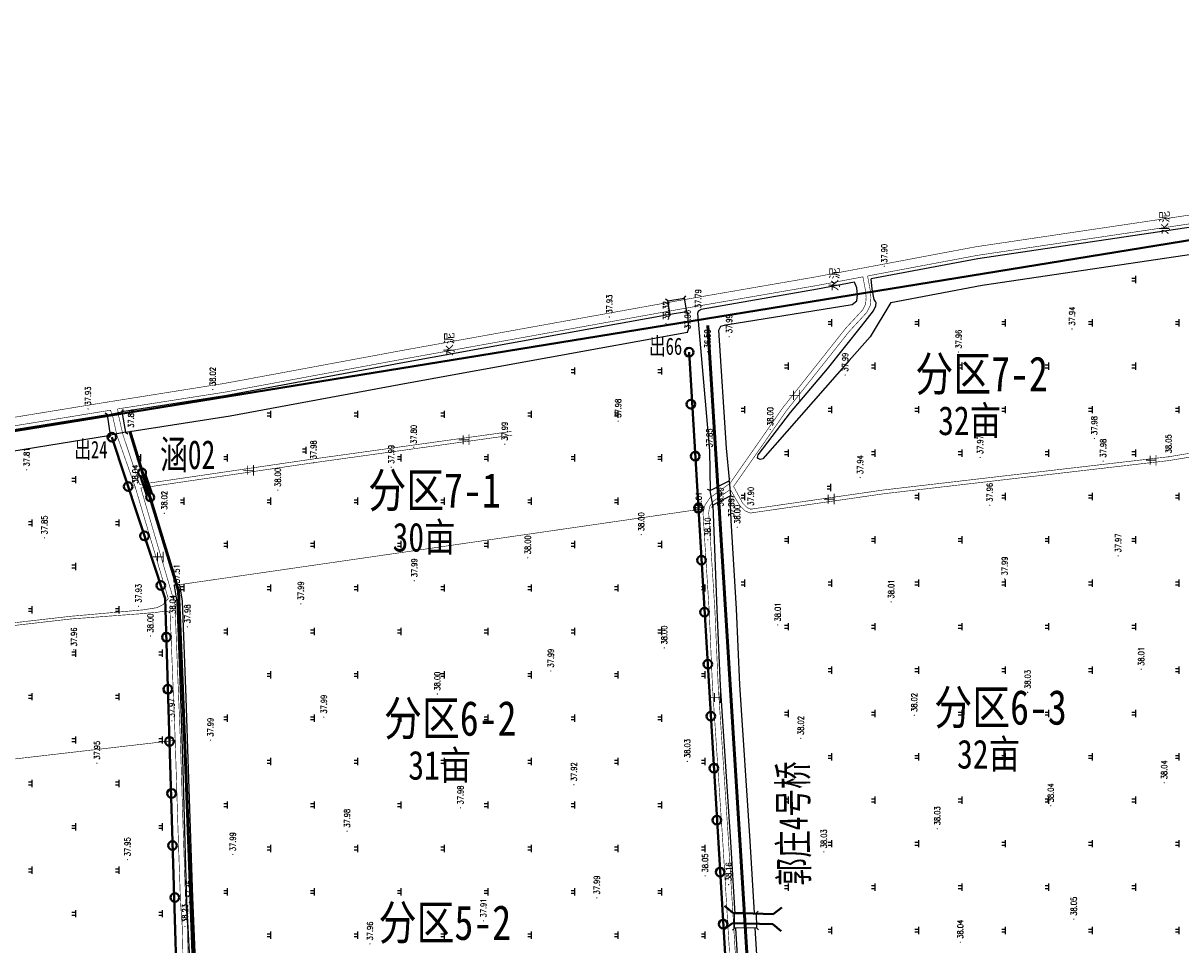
# Model space of a CAD drawing. Extents: x 464172 to 473094, y 3847158 to 3855433.
# Tile 39 of 98: x 466196 to 466595, y 3852156 to 3852475. Entities that reach past the tile are written whole.
import ezdxf
from ezdxf.enums import TextEntityAlignment as Align

# ---------------------------------------------------------------- set-up
doc = ezdxf.new("R2010")
doc.units = 0
doc.linetypes.add('X3', pattern=[5, 4, -1])
doc.layers.get('0').update_dxf_attribs({"linetype": 'CONTINUOUS'})
doc.layers.add('ASSIST', color=7, linetype='CONTINUOUS', plot=False)
for name, color, linetype in [('DLSS', 4, 'CONTINUOUS'), ('DMTZ', 3, 'CONTINUOUS'), ('GCD', 9, 'CONTINUOUS'), ('SXSS', 5, 'CONTINUOUS'), ('ZBTZ', 8, 'CONTINUOUS'), ('排水沟', 5, 'CONTINUOUS')]:
    doc.layers.add(name, color=color, linetype=linetype)
doc.layers.add('出水口', color=3, linetype='CONTINUOUS', lineweight=30)
doc.layers.add('支管', color=3, linetype='CONTINUOUS', lineweight=30)
doc.styles.add('HZ', font='rs.shx', dxfattribs={"width": 0.8, "bigfont": 'hztxt.shx'})
doc.styles.get("Standard").update_dxf_attribs({"font": 'rs.shx', "bigfont": 'hztxt.shx'})
doc.styles.add('黑体', font='simhei.ttf')
doc.linetypes.add('10411', pattern='A,2,[150,AAA.SHX,S=1,R=0,X=0,Y=1],2,[151,AAA.SHX,S=1,R=0,X=0,Y=3],1e-11', length=4)
doc.linetypes.add('712B', pattern='A,4,-1,4,-1,4,-1,[167,AAA.SHX,S=0.5,R=0,X=0,Y=0],8,[168,AAA.SHX,S=0.5,R=0,X=0,Y=0],-1', length=24)

# ---------------------------------------------------------------- blocks, each defined once
blk = doc.blocks.new('qiao')
at = {"color": 1, "lineweight": 40, "flags": 128}
for points in [[(-10.33, 2.02), (-14.5, 5.36)], [(-10.33, 2.02), (9.66, 2.02)], [(9.66, 2.02), (13.84, 5.36)], [(-10.33, -3.01), (-14.5, -6.35)], [(-10.33, -3.01), (9.66, -3.01)], [(9.66, -3.01), (13.84, -6.35)]]:
    blk.add_lwpolyline(points, dxfattribs=at)
blk = doc.blocks.new('GC200')
at = {"linetype": 'Continuous', "const_width": 0.2, "flags": 128}
blk.add_lwpolyline([(-0.1, 0, 1), (0.1, 0, 1)], format="xyb", close=True, dxfattribs=at)
blk = doc.blocks.new('gc119')
for p, q in [((-1.25, 0), (1.25, 0)), ((-0.5, 1.3), (-0.5, 0)), ((0.5, 1.3), (0.5, 0))]:
    blk.add_line(p, q)
blk = doc.blocks.new('郭庄示范方')
at = {"layer": 'ASSIST', "color": 8, "linetype": 'Continuous', "elevation": -37.5, "flags": 128}
for points in [[(619.42, -152.88), (613.81, -153.85), (612.99, -149.14), (618.61, -148.17)], [(420.51, -195.48), (419.44, -188.56), (424.36, -187.48), (425.67, -194.51)], [(634.69, -216.49), (628.52, -219.67), (627.66, -214.65), (634.15, -211.34)], [(643.6, -365.77), (636.1, -365.92), (636, -360.93), (643.5, -360.78)]]:
    blk.add_lwpolyline(points, close=True, dxfattribs=at)
at = {"layer": 'DLSS', "color": 8, "linetype": 'Continuous'}
for p, q in [((618.61, -148.17, -37.5), (619.18, -147.36, -37.5)), ((612.99, -149.14, -37.5), (612.18, -148.57, -37.5)), ((613.81, -153.85, -37.5), (613.23, -154.67, -37.5)), ((619.42, -152.88, -37.5), (620.24, -153.46, -37.5)), ((419.44, -188.56, -37.5), (418.64, -187.97, -37.5)), ((424.36, -187.48, -37.5), (424.92, -186.65, -37.5)), ((420.51, -195.48, -37.5), (419.92, -196.29, -37.5)), ((425.67, -194.51, -37.5), (426.5, -195.07, -37.5)), ((634.15, -211.34, -37.5), (634.46, -210.39, -37.5)), ((627.66, -214.65, -37.5), (626.71, -214.35, -37.5)), ((628.52, -219.67, -37.5), (628.21, -220.62, -37.5)), ((634.69, -216.49, -37.5), (635.64, -216.8, -37.5)), ((636, -360.93, -37.5), (635.28, -360.23, -37.5)), ((643.5, -360.78, -37.5), (644.19, -360.06, -37.5)), ((636.1, -365.92, -37.5), (635.4, -366.64, -37.5)), ((643.6, -365.77, -37.5), (644.32, -366.46, -37.5))]:
    blk.add_line(p, q, dxfattribs=at)
at = {"layer": 'DLSS', "color": 8, "linetype": 'Continuous', "const_width": 0.2, "flags": 128}
for points, elevation in [([(420.35, -183.94), (459.88, -177.64), (521.3, -166.24), (616.69, -149.03), (663.95, -140.86), (719.38, -130.43), (818.73, -115.68), (844.26, -110.53), (864.67, -105.33), (882.46, -102.34), (925.12, -96.32), (955.98, -91.7), (975.08, -90.11)], 0.52), ([(635.73, -213.28), (637.51, -210.72), (653.98, -187.09), (675.62, -159.75), (681.74, -153.11), (682.93, -150.73), (683.17, -148.02), (682.93, -145.41), (682.01, -140.52)], -37.5), ([(420.33, -183.94), (342.68, -196.63), (260.53, -209.47), (159.9, -226.61), (95.99, -238.35), (90.94, -221.3), (89.04, -213.25), (88.03, -208.44), (86.41, -199.05)], 0.52), ([(430.52, -212.57), (424.76, -195.41), (423.34, -189.19), (422.91, -186.47)], 0.54), ([(430.52, -212.57), (490.41, -203.78), (559.07, -194.24)], 0.48), ([(821.19, -195.22), (820.07, -196.64), (818.48, -197.45), (816.66, -197.93), (786.02, -203), (687.61, -214.47), (641.68, -221.11), (640.44, -220.6), (638.92, -219.12), (635.73, -213.28)], 1.06), ([(442.72, -253.95), (430.94, -213.81)], 0.54), ([(627.13, -222.37), (627.42, -220.27), (628.74, -218.34), (634.59, -214.32)], -37.5), ([(670.68, -927.15), (669.66, -899.14), (667.11, -849.75), (664.59, -816.04), (660.96, -765.17), (657.26, -709.24), (653.47, -650.18), (651.74, -630.71), (650.05, -601.53), (648.96, -577.41), (646.33, -531.31), (643.31, -480.69), (640.99, -443.03), (637.97, -401.65), (633.99, -336.17), (630.41, -282.22), (629.26, -255.93), (627.13, -222.37)], -37.5), ([(440.42, -252.02), (438.64, -254.1), (436.48, -255.16), (431.74, -255.91), (406.69, -258.13), (370.36, -262.3), (331.04, -266.57), (305.11, -270.49), (215.89, -280.36), (135.35, -290.86)], 0.54), ([(448.42, -609.29), (449.11, -608.38), (449.7, -607.43), (450.06, -605.15), (450.66, -600.92), (450.66, -596.37), (448.11, -568.65), (447.65, -557.22), (447.71, -538.94), (450.05, -495), (450.76, -470.78), (450.85, -464.88), (450.9, -461.26), (450.49, -451.87), (449.18, -417.29), (448.07, -398.26), (447.66, -390.44), (447.47, -384.02), (447.03, -365.3), (446.43, -357.08), (445.55, -331.37), (444.6, -300.96), (442.72, -253.95)], 0.56)]:
    blk.add_lwpolyline(points, dxfattribs=dict(at, elevation=elevation))
at = {"layer": 'DLSS', "color": 8, "linetype": 'X3', "const_width": 0.2, "flags": 128}
for points, elevation in [([(682.01, -140.52), (719.88, -133.4), (816.66, -119.03)], 0.52), ([(422.91, -186.47), (460.39, -180.6), (521.84, -169.19), (617.21, -151.99), (664.48, -143.82), (680.41, -140.82)], 0.52), ([(625.16, -222.49), (625.86, -219.67), (627.56, -217.19), (634.55, -212.13), (636.17, -209.79), (652.68, -186.12), (674.38, -158.69), (680.39, -152.17), (681.33, -150.28), (681.53, -148.03), (681.32, -145.64), (680.41, -140.82)], -37.5), ([(420.48, -186.91), (343.13, -199.48), (261, -212.33), (160.41, -229.46), (96.98, -241.11)], 0.52), ([(440.42, -252.02), (429.01, -213.49), (422.68, -195.57), (421.22, -189.02), (420.46, -186.85)], 0.52), ([(430.94, -213.81), (490.59, -205.06), (559.25, -195.52)], 0.48), ([(821.52, -198.79), (819.56, -198.66), (816.93, -199.21), (786.21, -204.3), (687.78, -215.76), (641.51, -222.45), (639.71, -221.7), (637.87, -219.92), (634.59, -214.32)], 1.06), ([(668.7, -927.17), (667.68, -899.23), (665.14, -849.88), (662.61, -816.18), (658.99, -765.3), (655.28, -709.37), (651.49, -650.33), (649.76, -630.86), (648.08, -601.63), (646.98, -577.51), (644.35, -531.43), (641.33, -480.81), (639.02, -443.16), (635.99, -401.78), (632.01, -336.29), (628.43, -282.32), (627.28, -256.04), (625.16, -222.49)], -37.5), ([(441.06, -257.1), (440.27, -256.46), (439.07, -256.33), (436.86, -256.71), (431.45, -257.21), (406.77, -259.06), (370.46, -263.23), (331.15, -267.61), (305.23, -271.41), (215.98, -281.61), (136.13, -291.71), (136.07, -292.02), (136.07, -292.5)], 0.54), ([(447.14, -608.03), (447.64, -607.37), (448, -606.8), (448.3, -604.89), (448.88, -600.79), (448.88, -596.45), (446.34, -568.76), (445.88, -557.25), (445.93, -538.89), (448.28, -494.92), (448.98, -470.74), (449.07, -464.85), (449.12, -461.28), (448.71, -451.94), (447.4, -417.38), (446.29, -398.36), (445.88, -390.51), (445.7, -384.07), (445.25, -365.38), (444.65, -357.17), (443.77, -331.43), (442.82, -301.02), (441.06, -257.1)], 0.56)]:
    blk.add_lwpolyline(points, dxfattribs=dict(at, elevation=elevation))
at = {"layer": 'DLSS', "color": 8, "linetype": 'Continuous', "elevation": -37.5}
for points in [[(612.99, -149.14), (618.61, -148.17)], [(619.42, -152.88), (613.81, -153.85)], [(424.36, -187.48), (425.67, -194.51)], [(420.51, -195.48), (419.44, -188.56)], [(627.66, -214.65), (634.15, -211.34)], [(634.69, -216.49), (628.52, -219.67)], [(636, -360.93), (643.5, -360.78)], [(643.6, -365.77), (636.1, -365.92)]]:
    blk.add_lwpolyline(points, dxfattribs=at)
at = {"layer": 'DMTZ', "color": 8, "linetype": '10411', "flags": 128}
for points, elevation in [([(815.54, -120.43), (720.08, -134.6), (683.23, -141.53)], 0.52), ([(690, -149.65), (721.61, -143.7), (816.48, -129.61)], 0.52), ([(677.47, -142.62), (664.7, -145.02), (624.51, -152.12), (623.51, -152.82), (623.51, -152.82)], 0.52), ([(634.3, -210.86), (633.24, -199.97), (630.67, -159.21), (631.29, -157.89), (633.03, -157.4), (676.73, -150.32), (678.31, -149.16), (678.52, -147.01), (678.31, -144.6), (677.47, -142.62)], -37.5), ([(613.81, -153.84), (522.06, -170.39), (460.6, -181.8), (424.36, -187.48)], 0.52), ([(425.66, -194.47), (461.8, -188.82), (523.35, -177.39), (619.83, -159.99), (620.27, -158.61), (619.88, -153.46), (619.42, -152.88)], 0.52), ([(623.51, -152.82), (623.22, -153.52), (627.39, -200.95), (627.66, -214.65)], 0.29), ([(419.44, -188.56), (343.34, -200.77), (261.21, -213.61), (160.63, -230.73), (98.92, -242.07)], 0.52), ([(100.76, -248.97), (147.3, -240.05), (174.13, -234.64), (268.76, -218.73), (333.79, -209.56), (420.51, -195.48)], -37.5), ([(628.52, -219.67), (629.91, -255.9), (631.05, -282.18), (634.63, -336.13), (636.14, -360.92)], -37.5), ([(642.94, -360.79), (641.41, -335.7), (637.84, -281.81), (636.69, -255.57), (634.94, -225.05), (634.49, -216.59)], -37.5), ([(636.44, -365.91), (638.61, -401.6), (641.64, -442.98), (643.95, -480.65), (646, -514.48)], -37.5), ([(652.07, -513.91), (652.69, -513.05), (650.73, -480.24), (648.41, -442.53), (645.39, -401.15), (643.24, -365.78)], -37.5)]:
    blk.add_lwpolyline(points, dxfattribs=dict(at, elevation=elevation))
at = {"layer": 'SXSS', "color": 8, "linetype": 'Continuous', "flags": 128}
for points, elevation in [([(690, -149.65), (682.87, -161.51), (675.69, -169.75), (645.85, -203.69), (644.86, -203.91), (644.21, -203.62), (644.03, -203.26), (644.24, -202.33), (655.38, -187.72), (668.19, -172.58), (679.91, -157.84), (684.05, -152.54), (684.84, -150.78), (685.02, -149.85), (684.7, -149.34), (684.28, -148.64), (683.6, -145.06), (683.23, -141.53)], 0.52), ([(442.44, -247.56), (443.38, -253.13), (444.68, -286.42), (445.43, -311.03), (446.74, -357.26), (448.19, -385.18)], 0.65), ([(450.16, -385.13), (448.9, -355.28), (447.4, -310.97), (446.64, -286.35), (445.34, -252.93), (444.38, -247.23)], 0.65), ([(442.44, -247.56), (442.67, -247.21), (443.27, -247), (443.9, -247.01), (444.37, -247.19)], 0.49)]:
    blk.add_lwpolyline(points, dxfattribs=dict(at, elevation=elevation))
at = {"layer": 'ZBTZ', "color": 8, "linetype": 'Continuous', "const_width": 0.2, "flags": 128}
for points, elevation in [([(444.37, -247.19), (624.64, -221.08)], 0.48), ([(442.82, -301.02), (311.83, -316.19), (217.32, -327.72), (215.4, -281.68)], 0.56)]:
    blk.add_lwpolyline(points, dxfattribs=dict(at, elevation=elevation))
at = {"layer": 'GCD', "color": 8, "linetype": 'Continuous'}
ref = blk.add_blockref('GC200', (687.79, -137.16, 0.4), dxfattribs=dict(at, rotation=90))
ref.add_attrib('height', '37.90', dxfattribs={"linetype": 'Continuous', "height": 2, "rotation": 90, "style": 'HZ', "width": 0.8}).set_placement((687.79, -135.96, -37.5), align=Align.MIDDLE_LEFT)
ref = blk.add_blockref('GC200', (623.51, -152.82, 0.29), dxfattribs=dict(at, rotation=90))
ref.add_attrib('height', '37.79', dxfattribs={"linetype": 'Continuous', "height": 2, "rotation": 90, "style": 'HZ', "width": 0.8}).set_placement((623.51, -151.62, -37.5), align=Align.MIDDLE_LEFT)
ref = blk.add_blockref('GC200', (592.8, -154.71, 0.43), dxfattribs=dict(at, rotation=90))
ref.add_attrib('height', '37.93', dxfattribs={"linetype": 'Continuous', "height": 2, "rotation": 90, "style": 'HZ', "width": 0.8}).set_placement((592.8, -153.51, -37.5), align=Align.MIDDLE_LEFT)
ref = blk.add_blockref('GC200', (612.36, -156.96, -1.18), dxfattribs=dict(at, rotation=90))
ref.add_attrib('height', '36.32', dxfattribs={"linetype": 'Continuous', "height": 2, "rotation": 90, "style": 'HZ', "width": 0.8}).set_placement((612.36, -155.76, -37.5), align=Align.MIDDLE_LEFT)
ref = blk.add_blockref('GC200', (619.83, -159.99, 0.46), dxfattribs=dict(at, rotation=90))
ref.add_attrib('height', '37.96', dxfattribs={"linetype": 'Continuous', "height": 2, "rotation": 90, "style": 'HZ', "width": 0.8}).set_placement((619.83, -158.79, -37.5), align=Align.MIDDLE_LEFT)
ref = blk.add_blockref('GC200', (634.18, -161.5, 0.49), dxfattribs=dict(at, rotation=90))
ref.add_attrib('height', '37.99', dxfattribs={"linetype": 'Continuous', "height": 2, "rotation": 90, "style": 'HZ', "width": 0.8}).set_placement((634.18, -160.3, -37.5), align=Align.MIDDLE_LEFT)
ref = blk.add_blockref('GC200', (752.66, -158.84, 0.44), dxfattribs=dict(at, rotation=90))
ref.add_attrib('height', '37.94', dxfattribs={"linetype": 'Continuous', "height": 2, "rotation": 90, "style": 'HZ', "width": 0.8}).set_placement((752.66, -157.64, -37.5), align=Align.MIDDLE_LEFT)
ref = blk.add_blockref('GC200', (626.7, -166.7, -1), dxfattribs=dict(at, rotation=90))
ref.add_attrib('height', '36.50', dxfattribs={"linetype": 'Continuous', "height": 2, "rotation": 90, "style": 'HZ', "width": 0.8}).set_placement((626.7, -165.5, -37.5), align=Align.MIDDLE_LEFT)
ref = blk.add_blockref('GC200', (713.46, -166.8, 0.46), dxfattribs=dict(at, rotation=90))
ref.add_attrib('height', '37.96', dxfattribs={"linetype": 'Continuous', "height": 2, "rotation": 90, "style": 'HZ', "width": 0.8}).set_placement((713.46, -165.6, -37.5), align=Align.MIDDLE_LEFT)
ref = blk.add_blockref('GC200', (674.26, -174.76, 0.49), dxfattribs=dict(at, rotation=90))
ref.add_attrib('height', '37.99', dxfattribs={"linetype": 'Continuous', "height": 2, "rotation": 90, "style": 'HZ', "width": 0.8}).set_placement((674.26, -173.56, -37.5), align=Align.MIDDLE_LEFT)
ref = blk.add_blockref('GC200', (455.78, -179.74, 0.52), dxfattribs=dict(at, rotation=90))
ref.add_attrib('height', '38.02', dxfattribs={"linetype": 'Continuous', "height": 2, "rotation": 90, "style": 'HZ', "width": 0.8}).set_placement((455.78, -178.54, -37.5), align=Align.MIDDLE_LEFT)
ref = blk.add_blockref('GC200', (412.7, -186.47, 0.43), dxfattribs=dict(at, rotation=90))
ref.add_attrib('height', '37.93', dxfattribs={"linetype": 'Continuous', "height": 2, "rotation": 90, "style": 'HZ', "width": 0.8}).set_placement((412.7, -185.27, -37.5), align=Align.MIDDLE_LEFT)
ref = blk.add_blockref('GC200', (427.53, -194.18, 0.34), dxfattribs=dict(at, rotation=90))
ref.add_attrib('height', '37.84', dxfattribs={"linetype": 'Continuous', "height": 2, "rotation": 90, "style": 'HZ', "width": 0.8}).set_placement((427.53, -192.98, -37.5), align=Align.MIDDLE_LEFT)
ref = blk.add_blockref('GC200', (595.86, -190.68, 0.48), dxfattribs=dict(at, rotation=90))
ref.add_attrib('height', '37.98', dxfattribs={"linetype": 'Continuous', "height": 2, "rotation": 90, "style": 'HZ', "width": 0.8}).set_placement((595.86, -189.48, -37.5), align=Align.MIDDLE_LEFT)
ref = blk.add_blockref('GC200', (648.4, -193.55, 0.5), dxfattribs=dict(at, rotation=90))
ref.add_attrib('height', '38.00', dxfattribs={"linetype": 'Continuous', "height": 2, "rotation": 90, "style": 'HZ', "width": 0.8}).set_placement((648.4, -192.35, -37.5), align=Align.MIDDLE_LEFT)
ref = blk.add_blockref('GC200', (760.36, -196.67, 0.48), dxfattribs=dict(at, rotation=90))
ref.add_attrib('height', '37.98', dxfattribs={"linetype": 'Continuous', "height": 2, "rotation": 90, "style": 'HZ', "width": 0.8}).set_placement((760.36, -195.47, -37.5), align=Align.MIDDLE_LEFT)
ref = blk.add_blockref('GC200', (525.22, -199.72, 0.3), dxfattribs=dict(at, rotation=90))
ref.add_attrib('height', '37.80', dxfattribs={"linetype": 'Continuous', "height": 2, "rotation": 90, "style": 'HZ', "width": 0.8}).set_placement((525.22, -198.52, -37.5), align=Align.MIDDLE_LEFT)
ref = blk.add_blockref('GC200', (556.66, -198.64, 0.49), dxfattribs=dict(at, rotation=90))
ref.add_attrib('height', '37.99', dxfattribs={"linetype": 'Continuous', "height": 2, "rotation": 90, "style": 'HZ', "width": 0.8}).set_placement((556.66, -197.44, -37.5), align=Align.MIDDLE_LEFT)
ref = blk.add_blockref('GC200', (627.39, -200.95, 0.35), dxfattribs=dict(at, rotation=90))
ref.add_attrib('height', '37.85', dxfattribs={"linetype": 'Continuous', "height": 2, "rotation": 90, "style": 'HZ', "width": 0.8}).set_placement((627.39, -199.75, -37.5), align=Align.MIDDLE_LEFT)
ref = blk.add_blockref('GC200', (490.59, -205.06, 0.48), dxfattribs=dict(at, rotation=90))
ref.add_attrib('height', '37.98', dxfattribs={"linetype": 'Continuous', "height": 2, "rotation": 90, "style": 'HZ', "width": 0.8}).set_placement((490.59, -203.86, -37.5), align=Align.MIDDLE_LEFT)
ref = blk.add_blockref('GC200', (720.91, -203.25, 0.47), dxfattribs=dict(at, rotation=90))
ref.add_attrib('height', '37.97', dxfattribs={"linetype": 'Continuous', "height": 2, "rotation": 90, "style": 'HZ', "width": 0.8}).set_placement((720.91, -202.05, -37.5), align=Align.MIDDLE_LEFT)
ref = blk.add_blockref('GC200', (763.41, -204.49, 0.48), dxfattribs=dict(at, rotation=90))
ref.add_attrib('height', '37.98', dxfattribs={"linetype": 'Continuous', "height": 2, "rotation": 90, "style": 'HZ', "width": 0.8}).set_placement((763.41, -203.29, -37.5), align=Align.MIDDLE_LEFT)
ref = blk.add_blockref('GC200', (786.02, -203, 0.55), dxfattribs=dict(at, rotation=90))
ref.add_attrib('height', '38.05', dxfattribs={"linetype": 'Continuous', "height": 2, "rotation": 90, "style": 'HZ', "width": 0.8}).set_placement((786.02, -201.8, -37.5), align=Align.MIDDLE_LEFT)
ref = blk.add_blockref('GC200', (391.49, -207.54, 0.31), dxfattribs=dict(at, rotation=90))
ref.add_attrib('height', '37.81', dxfattribs={"linetype": 'Continuous', "height": 2, "rotation": 90, "style": 'HZ', "width": 0.8}).set_placement((391.49, -206.34, -37.5), align=Align.MIDDLE_LEFT)
ref = blk.add_blockref('GC200', (517.46, -206.61, 0.49), dxfattribs=dict(at, rotation=90))
ref.add_attrib('height', '37.99', dxfattribs={"linetype": 'Continuous', "height": 2, "rotation": 90, "style": 'HZ', "width": 0.8}).set_placement((517.46, -205.41, -37.5), align=Align.MIDDLE_LEFT)
ref = blk.add_blockref('GC200', (679.45, -210.18, 0.44), dxfattribs=dict(at, rotation=90))
ref.add_attrib('height', '37.94', dxfattribs={"linetype": 'Continuous', "height": 2, "rotation": 90, "style": 'HZ', "width": 0.8}).set_placement((679.45, -208.98, -37.5), align=Align.MIDDLE_LEFT)
ref = blk.add_blockref('GC200', (429.01, -213.49, 0.54), dxfattribs=dict(at, rotation=90))
ref.add_attrib('height', '38.04', dxfattribs={"linetype": 'Continuous', "height": 2, "rotation": 90, "style": 'HZ', "width": 0.8}).set_placement((429.01, -212.29, -37.5), align=Align.MIDDLE_LEFT)
ref = blk.add_blockref('GC200', (478.26, -214.57, 0.5), dxfattribs=dict(at, rotation=90))
ref.add_attrib('height', '38.00', dxfattribs={"linetype": 'Continuous', "height": 2, "rotation": 90, "style": 'HZ', "width": 0.8}).set_placement((478.26, -213.37, -37.5), align=Align.MIDDLE_LEFT)
ref = blk.add_blockref('GC200', (631.22, -221.38, -1.1), dxfattribs=dict(at, rotation=90))
ref.add_attrib('height', '36.40', dxfattribs={"linetype": 'Continuous', "height": 2, "rotation": 90, "style": 'HZ', "width": 0.8}).set_placement((631.22, -220.18, -37.5), align=Align.MIDDLE_LEFT)
ref = blk.add_blockref('GC200', (641.68, -221.11, 0.4), dxfattribs=dict(at, rotation=90))
ref.add_attrib('height', '37.90', dxfattribs={"linetype": 'Continuous', "height": 2, "rotation": 90, "style": 'HZ', "width": 0.8}).set_placement((641.68, -219.91, -37.5), align=Align.MIDDLE_LEFT)
ref = blk.add_blockref('GC200', (724.21, -219.75, 0.46), dxfattribs=dict(at, rotation=90))
ref.add_attrib('height', '37.96', dxfattribs={"linetype": 'Continuous', "height": 2, "rotation": 90, "style": 'HZ', "width": 0.8}).set_placement((724.21, -218.55, -37.5), align=Align.MIDDLE_LEFT)
ref = blk.add_blockref('GC200', (439.06, -222.53, 0.52), dxfattribs=dict(at, rotation=90))
ref.add_attrib('height', '38.02', dxfattribs={"linetype": 'Continuous', "height": 2, "rotation": 90, "style": 'HZ', "width": 0.8}).set_placement((439.06, -221.33, -37.5), align=Align.MIDDLE_LEFT)
ref = blk.add_blockref('GC200', (623.69, -222.82, 0.51), dxfattribs=dict(at, rotation=90))
ref.add_attrib('height', '38.01', dxfattribs={"linetype": 'Continuous', "height": 2, "rotation": 90, "style": 'HZ', "width": 0.8}).set_placement((623.69, -221.62, -37.5), align=Align.MIDDLE_LEFT)
ref = blk.add_blockref('GC200', (634.94, -225.05, 0.39), dxfattribs=dict(at, rotation=90))
ref.add_attrib('height', '37.89', dxfattribs={"linetype": 'Continuous', "height": 2, "rotation": 90, "style": 'HZ', "width": 0.8}).set_placement((634.94, -223.85, -37.5), align=Align.MIDDLE_LEFT)
ref = blk.add_blockref('GC200', (603.83, -229.91, 0.5), dxfattribs=dict(at, rotation=90))
ref.add_attrib('height', '38.00', dxfattribs={"linetype": 'Continuous', "height": 2, "rotation": 90, "style": 'HZ', "width": 0.8}).set_placement((603.83, -228.71, -37.5), align=Align.MIDDLE_LEFT)
ref = blk.add_blockref('GC200', (637, -227.35, 0.5), dxfattribs=dict(at, rotation=90))
ref.add_attrib('height', '38.00', dxfattribs={"linetype": 'Continuous', "height": 2, "rotation": 90, "style": 'HZ', "width": 0.8}).set_placement((637, -226.15, -37.5), align=Align.MIDDLE_LEFT)
ref = blk.add_blockref('GC200', (397.66, -231.03, 0.35), dxfattribs=dict(at, rotation=90))
ref.add_attrib('height', '37.85', dxfattribs={"linetype": 'Continuous', "height": 2, "rotation": 90, "style": 'HZ', "width": 0.8}).set_placement((397.66, -229.83, -37.5), align=Align.MIDDLE_LEFT)
ref = blk.add_blockref('GC200', (626.8, -231.71, 0.6), dxfattribs=dict(at, rotation=90))
ref.add_attrib('height', '38.10', dxfattribs={"linetype": 'Continuous', "height": 2, "rotation": 90, "style": 'HZ', "width": 0.8}).set_placement((626.8, -230.51, -37.5), align=Align.MIDDLE_LEFT)
ref = blk.add_blockref('GC200', (564.63, -237.88, 0.5), dxfattribs=dict(at, rotation=90))
ref.add_attrib('height', '38.00', dxfattribs={"linetype": 'Continuous', "height": 2, "rotation": 90, "style": 'HZ', "width": 0.8}).set_placement((564.63, -236.68, -37.5), align=Align.MIDDLE_LEFT)
ref = blk.add_blockref('GC200', (768.58, -237.24, 0.47), dxfattribs=dict(at, rotation=90))
ref.add_attrib('height', '37.97', dxfattribs={"linetype": 'Continuous', "height": 2, "rotation": 90, "style": 'HZ', "width": 0.8}).set_placement((768.58, -236.04, -37.5), align=Align.MIDDLE_LEFT)
ref = blk.add_blockref('GC200', (525.43, -245.84, 0.49), dxfattribs=dict(at, rotation=90))
ref.add_attrib('height', '37.99', dxfattribs={"linetype": 'Continuous', "height": 2, "rotation": 90, "style": 'HZ', "width": 0.8}).set_placement((525.43, -244.64, -37.5), align=Align.MIDDLE_LEFT)
ref = blk.add_blockref('GC200', (729.38, -245.2, 0.49), dxfattribs=dict(at, rotation=90))
ref.add_attrib('height', '37.99', dxfattribs={"linetype": 'Continuous', "height": 2, "rotation": 90, "style": 'HZ', "width": 0.8}).set_placement((729.38, -244, -37.5), align=Align.MIDDLE_LEFT)
ref = blk.add_blockref('GC200', (443.35, -247.9, 0.01), dxfattribs=dict(at, rotation=90))
ref.add_attrib('height', '37.51', dxfattribs={"linetype": 'Continuous', "height": 2, "rotation": 90, "style": 'HZ', "width": 0.8}).set_placement((443.35, -246.7, -37.5), align=Align.MIDDLE_LEFT)
ref = blk.add_blockref('GC200', (486.23, -253.8, 0.49), dxfattribs=dict(at, rotation=90))
ref.add_attrib('height', '37.99', dxfattribs={"linetype": 'Continuous', "height": 2, "rotation": 90, "style": 'HZ', "width": 0.8}).set_placement((486.23, -252.6, -37.5), align=Align.MIDDLE_LEFT)
ref = blk.add_blockref('GC200', (690.18, -253.16, 0.51), dxfattribs=dict(at, rotation=90))
ref.add_attrib('height', '38.01', dxfattribs={"linetype": 'Continuous', "height": 2, "rotation": 90, "style": 'HZ', "width": 0.8}).set_placement((690.18, -251.96, -37.5), align=Align.MIDDLE_LEFT)
ref = blk.add_blockref('GC200', (430.15, -254.67, 0.43), dxfattribs=dict(at, rotation=90))
ref.add_attrib('height', '37.93', dxfattribs={"linetype": 'Continuous', "height": 2, "rotation": 90, "style": 'HZ', "width": 0.8}).set_placement((430.15, -253.47, -37.5), align=Align.MIDDLE_LEFT)
ref = blk.add_blockref('GC200', (441.96, -258.46, 0.54), dxfattribs=dict(at, rotation=90))
ref.add_attrib('height', '38.04', dxfattribs={"linetype": 'Continuous', "height": 2, "rotation": 90, "style": 'HZ', "width": 0.8}).set_placement((441.96, -257.26, -37.5), align=Align.MIDDLE_LEFT)
ref = blk.add_blockref('GC200', (447.03, -261.76, 0.48), dxfattribs=dict(at, rotation=90))
ref.add_attrib('height', '37.98', dxfattribs={"linetype": 'Continuous', "height": 2, "rotation": 90, "style": 'HZ', "width": 0.8}).set_placement((447.03, -260.56, -37.5), align=Align.MIDDLE_LEFT)
ref = blk.add_blockref('GC200', (650.98, -261.12, 0.51), dxfattribs=dict(at, rotation=90))
ref.add_attrib('height', '38.01', dxfattribs={"linetype": 'Continuous', "height": 2, "rotation": 90, "style": 'HZ', "width": 0.8}).set_placement((650.98, -259.92, -37.5), align=Align.MIDDLE_LEFT)
ref = blk.add_blockref('GC200', (434.25, -264.94, 0.5), dxfattribs=dict(at, rotation=90))
ref.add_attrib('height', '38.00', dxfattribs={"linetype": 'Continuous', "height": 2, "rotation": 90, "style": 'HZ', "width": 0.8}).set_placement((434.25, -263.74, -37.5), align=Align.MIDDLE_LEFT)
ref = blk.add_blockref('GC200', (407.83, -269.72, 0.46), dxfattribs=dict(at, rotation=90))
ref.add_attrib('height', '37.96', dxfattribs={"linetype": 'Continuous', "height": 2, "rotation": 90, "style": 'HZ', "width": 0.8}).set_placement((407.83, -268.52, -37.5), align=Align.MIDDLE_LEFT)
ref = blk.add_blockref('GC200', (407.82, -269.69, 0.46), dxfattribs=dict(at, rotation=90))
ref.add_attrib('height', '37.96', dxfattribs={"linetype": 'Continuous', "height": 2, "rotation": 90, "style": 'HZ', "width": 0.8}).set_placement((407.83, -268.52, -37.5), align=Align.MIDDLE_LEFT)
ref = blk.add_blockref('GC200', (611.78, -269.08, 0.5), dxfattribs=dict(at, rotation=90))
ref.add_attrib('height', '38.00', dxfattribs={"linetype": 'Continuous', "height": 2, "rotation": 90, "style": 'HZ', "width": 0.8}).set_placement((611.78, -267.88, -37.5), align=Align.MIDDLE_LEFT)
ref = blk.add_blockref('GC200', (572.58, -277.04, 0.49), dxfattribs=dict(at, rotation=90))
ref.add_attrib('height', '37.99', dxfattribs={"linetype": 'Continuous', "height": 2, "rotation": 90, "style": 'HZ', "width": 0.8}).set_placement((572.58, -275.84, -37.5), align=Align.MIDDLE_LEFT)
ref = blk.add_blockref('GC200', (776.54, -276.44, 0.51), dxfattribs=dict(at, rotation=90))
ref.add_attrib('height', '38.01', dxfattribs={"linetype": 'Continuous', "height": 2, "rotation": 90, "style": 'HZ', "width": 0.8}).set_placement((776.54, -275.24, -37.5), align=Align.MIDDLE_LEFT)
ref = blk.add_blockref('GC200', (533.38, -285, 0.5), dxfattribs=dict(at, rotation=90))
ref.add_attrib('height', '38.00', dxfattribs={"linetype": 'Continuous', "height": 2, "rotation": 90, "style": 'HZ', "width": 0.8}).set_placement((533.38, -283.8, -37.5), align=Align.MIDDLE_LEFT)
ref = blk.add_blockref('GC200', (737.34, -284.4, 0.53), dxfattribs=dict(at, rotation=90))
ref.add_attrib('height', '38.03', dxfattribs={"linetype": 'Continuous', "height": 2, "rotation": 90, "style": 'HZ', "width": 0.8}).set_placement((737.34, -283.2, -37.5), align=Align.MIDDLE_LEFT)
ref = blk.add_blockref('GC200', (441.62, -294.27, 0.47), dxfattribs=dict(at, rotation=90))
ref.add_attrib('height', '37.97', dxfattribs={"linetype": 'Continuous', "height": 2, "rotation": 90, "style": 'HZ', "width": 0.8}).set_placement((441.62, -293.07, -37.5), align=Align.MIDDLE_LEFT)
ref = blk.add_blockref('GC200', (494.18, -292.97, 0.49), dxfattribs=dict(at, rotation=90))
ref.add_attrib('height', '37.99', dxfattribs={"linetype": 'Continuous', "height": 2, "rotation": 90, "style": 'HZ', "width": 0.8}).set_placement((494.18, -291.77, -37.5), align=Align.MIDDLE_LEFT)
ref = blk.add_blockref('GC200', (698.14, -292.36, 0.52), dxfattribs=dict(at, rotation=90))
ref.add_attrib('height', '38.02', dxfattribs={"linetype": 'Continuous', "height": 2, "rotation": 90, "style": 'HZ', "width": 0.8}).set_placement((698.14, -291.16, -37.5), align=Align.MIDDLE_LEFT)
ref = blk.add_blockref('GC200', (454.98, -300.93, 0.49), dxfattribs=dict(at, rotation=90))
ref.add_attrib('height', '37.99', dxfattribs={"linetype": 'Continuous', "height": 2, "rotation": 90, "style": 'HZ', "width": 0.8}).set_placement((454.98, -299.73, -37.5), align=Align.MIDDLE_LEFT)
ref = blk.add_blockref('GC200', (658.94, -300.32, 0.52), dxfattribs=dict(at, rotation=90))
ref.add_attrib('height', '38.02', dxfattribs={"linetype": 'Continuous', "height": 2, "rotation": 90, "style": 'HZ', "width": 0.8}).set_placement((658.94, -299.12, -37.5), align=Align.MIDDLE_LEFT)
ref = blk.add_blockref('GC200', (415.78, -308.89, 0.45), dxfattribs=dict(at, rotation=90))
ref.add_attrib('height', '37.95', dxfattribs={"linetype": 'Continuous', "height": 2, "rotation": 90, "style": 'HZ', "width": 0.8}).set_placement((415.78, -307.69, -37.5), align=Align.MIDDLE_LEFT)
ref = blk.add_blockref('GC200', (619.74, -308.28, 0.53), dxfattribs=dict(at, rotation=90))
ref.add_attrib('height', '38.03', dxfattribs={"linetype": 'Continuous', "height": 2, "rotation": 90, "style": 'HZ', "width": 0.8}).set_placement((619.74, -307.08, -37.5), align=Align.MIDDLE_LEFT)
ref = blk.add_blockref('GC200', (580.56, -316.32, 0.42), dxfattribs=dict(at, rotation=90))
ref.add_attrib('height', '37.92', dxfattribs={"linetype": 'Continuous', "height": 2, "rotation": 90, "style": 'HZ', "width": 0.8}).set_placement((580.56, -315.12, -37.5), align=Align.MIDDLE_LEFT)
ref = blk.add_blockref('GC200', (784.5, -315.64, 0.54), dxfattribs=dict(at, rotation=90))
ref.add_attrib('height', '38.04', dxfattribs={"linetype": 'Continuous', "height": 2, "rotation": 90, "style": 'HZ', "width": 0.8}).set_placement((784.5, -314.44, -37.5), align=Align.MIDDLE_LEFT)
ref = blk.add_blockref('GC200', (541.37, -324.35, 0.48), dxfattribs=dict(at, rotation=90))
ref.add_attrib('height', '37.98', dxfattribs={"linetype": 'Continuous', "height": 2, "rotation": 90, "style": 'HZ', "width": 0.8}).set_placement((541.37, -323.15, -37.5), align=Align.MIDDLE_LEFT)
ref = blk.add_blockref('GC200', (745.3, -323.6, 0.54), dxfattribs=dict(at, rotation=90))
ref.add_attrib('height', '38.04', dxfattribs={"linetype": 'Continuous', "height": 2, "rotation": 90, "style": 'HZ', "width": 0.8}).set_placement((745.3, -322.4, -37.5), align=Align.MIDDLE_LEFT)
ref = blk.add_blockref('GC200', (502.19, -332.39, 0.48), dxfattribs=dict(at, rotation=90))
ref.add_attrib('height', '37.98', dxfattribs={"linetype": 'Continuous', "height": 2, "rotation": 90, "style": 'HZ', "width": 0.8}).set_placement((502.19, -331.19, -37.5), align=Align.MIDDLE_LEFT)
ref = blk.add_blockref('GC200', (706.1, -331.56, 0.53), dxfattribs=dict(at, rotation=90))
ref.add_attrib('height', '38.03', dxfattribs={"linetype": 'Continuous', "height": 2, "rotation": 90, "style": 'HZ', "width": 0.8}).set_placement((706.1, -330.36, -37.5), align=Align.MIDDLE_LEFT)
ref = blk.add_blockref('GC200', (426.34, -342.25, 0.45), dxfattribs=dict(at, rotation=90))
ref.add_attrib('height', '37.95', dxfattribs={"linetype": 'Continuous', "height": 2, "rotation": 90, "style": 'HZ', "width": 0.8}).set_placement((426.34, -341.05, -37.5), align=Align.MIDDLE_LEFT)
ref = blk.add_blockref('GC200', (462.72, -340.48, 0.49), dxfattribs=dict(at, rotation=90))
ref.add_attrib('height', '37.99', dxfattribs={"linetype": 'Continuous', "height": 2, "rotation": 90, "style": 'HZ', "width": 0.8}).set_placement((462.72, -339.28, -37.5), align=Align.MIDDLE_LEFT)
ref = blk.add_blockref('GC200', (666.9, -339.52, 0.53), dxfattribs=dict(at, rotation=90))
ref.add_attrib('height', '38.03', dxfattribs={"linetype": 'Continuous', "height": 2, "rotation": 90, "style": 'HZ', "width": 0.8}).set_placement((666.9, -338.32, -37.5), align=Align.MIDDLE_LEFT)
ref = blk.add_blockref('GC200', (625.88, -347.85, 0.55), dxfattribs=dict(at, rotation=90))
ref.add_attrib('height', '38.05', dxfattribs={"linetype": 'Continuous', "height": 2, "rotation": 90, "style": 'HZ', "width": 0.8}).set_placement((625.88, -346.65, -37.5), align=Align.MIDDLE_LEFT)
ref = blk.add_blockref('GC200', (634.04, -350.88, 0.66), dxfattribs=dict(at, rotation=90))
ref.add_attrib('height', '38.16', dxfattribs={"linetype": 'Continuous', "height": 2, "rotation": 90, "style": 'HZ', "width": 0.8}).set_placement((634.04, -349.68, -37.5), align=Align.MIDDLE_LEFT)
ref = blk.add_blockref('GC200', (447.68, -356.99, -0.15), dxfattribs=dict(at, rotation=90))
ref.add_attrib('height', '37.35', dxfattribs={"linetype": 'Continuous', "height": 2, "rotation": 90, "style": 'HZ', "width": 0.8}).set_placement((447.68, -355.79, -37.5), align=Align.MIDDLE_LEFT)
ref = blk.add_blockref('GC200', (588.5, -355.44, 0.49), dxfattribs=dict(at, rotation=90))
ref.add_attrib('height', '37.99', dxfattribs={"linetype": 'Continuous', "height": 2, "rotation": 90, "style": 'HZ', "width": 0.8}).set_placement((588.5, -354.24, -37.5), align=Align.MIDDLE_LEFT)
ref = blk.add_blockref('GC200', (446.19, -365.32, 0.73), dxfattribs=dict(at, rotation=90))
ref.add_attrib('height', '38.23', dxfattribs={"linetype": 'Continuous', "height": 2, "rotation": 90, "style": 'HZ', "width": 0.8}).set_placement((446.19, -364.12, -37.5), align=Align.MIDDLE_LEFT)
ref = blk.add_blockref('GC200', (549.3, -363.4, 0.41), dxfattribs=dict(at, rotation=90))
ref.add_attrib('height', '37.91', dxfattribs={"linetype": 'Continuous', "height": 2, "rotation": 90, "style": 'HZ', "width": 0.8}).set_placement((549.3, -362.2, -37.5), align=Align.MIDDLE_LEFT)
ref = blk.add_blockref('GC200', (753.26, -362.8, 0.55), dxfattribs=dict(at, rotation=90))
ref.add_attrib('height', '38.05', dxfattribs={"linetype": 'Continuous', "height": 2, "rotation": 90, "style": 'HZ', "width": 0.8}).set_placement((753.26, -361.6, -37.5), align=Align.MIDDLE_LEFT)
ref = blk.add_blockref('GC200', (510.1, -371.37, 0.46), dxfattribs=dict(at, rotation=90))
ref.add_attrib('height', '37.96', dxfattribs={"linetype": 'Continuous', "height": 2, "rotation": 90, "style": 'HZ', "width": 0.8}).set_placement((510.1, -370.17, -37.5), align=Align.MIDDLE_LEFT)
ref = blk.add_blockref('GC200', (714.06, -370.76, 0.54), dxfattribs=dict(at, rotation=90))
ref.add_attrib('height', '38.04', dxfattribs={"linetype": 'Continuous', "height": 2, "rotation": 90, "style": 'HZ', "width": 0.8}).set_placement((714.06, -369.56, -37.5), align=Align.MIDDLE_LEFT)
at = {"layer": 'ZBTZ', "color": 8, "linetype": 'Continuous', "rotation": 90}
for p in [(774.67, -141.72, -37.5), (669.67, -156.72, -37.5), (699.67, -156.72, -37.5), (729.67, -156.72, -37.5), (759.67, -156.72, -37.5), (789.67, -156.72, -37.5), (654.67, -171.72, -37.5), (684.67, -171.72, -37.5), (714.67, -171.72, -37.5), (744.67, -171.72, -37.5), (774.67, -171.72, -37.5), (580.9, -173.35, -37.5), (610.9, -173.35, -37.5), (475.9, -188.35, -37.5), (505.9, -188.35, -37.5), (535.9, -188.35, -37.5), (565.9, -188.35, -37.5), (595.9, -188.35, -37.5), (639.67, -186.72, -37.5), (669.67, -186.72, -37.5), (699.67, -186.72, -37.5), (729.67, -186.72, -37.5), (759.67, -186.72, -37.5), (789.67, -186.72, -37.5), (488.05, -200.78, -37.5), (430.9, -203.35, -37.5), (460.9, -203.35, -37.5), (520.9, -203.35, -37.5), (550.9, -203.35, -37.5), (580.9, -203.35, -37.5), (610.9, -203.35, -37.5), (654.67, -201.72, -37.5), (684.67, -201.72, -37.5), (714.67, -201.72, -37.5), (744.67, -201.72, -37.5), (774.67, -201.72, -37.5), (408.44, -210.9, -37.5), (639.67, -216.72, -37.5), (669.33, -213.63, -37.5), (699.67, -216.72, -37.5), (729.67, -216.72, -37.5), (759.67, -216.72, -37.5), (789.67, -216.72, -37.5), (445.9, -218.35, -37.5), (475.9, -218.35, -37.5), (505.9, -218.35, -37.5), (535.9, -218.35, -37.5), (565.9, -218.35, -37.5), (595.9, -218.35, -37.5), (393.44, -225.9, -37.5), (423.44, -225.9, -37.5), (654.67, -231.72, -37.5), (684.67, -231.72, -37.5), (714.67, -231.72, -37.5), (744.67, -231.72, -37.5), (774.67, -231.72, -37.5), (460.9, -233.35, -37.5), (490.9, -233.35, -37.5), (520.9, -233.35, -37.5), (550.9, -233.35, -37.5), (580.9, -233.35, -37.5), (610.9, -233.35, -37.5), (408.44, -240.9, -37.5), (445.9, -248.35, -37.5), (475.9, -248.35, -37.5), (505.9, -248.35, -37.5), (535.9, -248.35, -37.5), (565.9, -248.35, -37.5), (595.9, -248.35, -37.5), (625.9, -248.35, -37.5), (639.67, -246.72, -37.5), (669.67, -246.72, -37.5), (699.67, -246.72, -37.5), (729.67, -246.72, -37.5), (759.67, -246.72, -37.5), (789.67, -246.72, -37.5), (393.44, -255.9, -37.5), (423.44, -255.9, -37.5), (460.9, -263.35, -37.5), (490.9, -263.35, -37.5), (520.9, -263.35, -37.5), (550.9, -263.35, -37.5), (580.9, -263.35, -37.5), (610.9, -263.35, -37.5), (654.67, -261.72, -37.5), (684.67, -261.72, -37.5), (714.67, -261.72, -37.5), (744.67, -261.72, -37.5), (774.67, -261.72, -37.5), (408.44, -270.9, -37.5), (438.44, -270.9, -37.5), (669.67, -276.72, -37.5), (699.67, -276.72, -37.5), (729.67, -276.72, -37.5), (759.67, -276.72, -37.5), (789.67, -276.72, -37.5), (475.9, -278.35, -37.5), (505.9, -278.35, -37.5), (535.9, -278.35, -37.5), (565.9, -278.35, -37.5), (595.9, -278.35, -37.5), (625.9, -278.35, -37.5), (393.44, -285.9, -37.5), (423.44, -285.9, -37.5), (654.67, -291.72, -37.5), (684.67, -291.72, -37.5), (714.67, -291.72, -37.5), (744.67, -291.72, -37.5), (774.67, -291.72, -37.5), (460.9, -293.35, -37.5), (490.9, -293.35, -37.5), (520.9, -293.35, -37.5), (550.9, -293.35, -37.5), (580.9, -293.35, -37.5), (610.9, -293.35, -37.5), (408.44, -300.9, -37.5), (438.44, -300.9, -37.5), (475.9, -308.35, -37.5), (505.9, -308.35, -37.5), (535.9, -308.35, -37.5), (565.9, -308.35, -37.5), (595.9, -308.35, -37.5), (625.9, -308.35, -37.5), (669.67, -306.72, -37.5), (699.67, -306.72, -37.5), (729.67, -306.72, -37.5), (759.67, -306.72, -37.5), (789.67, -306.72, -37.5), (393.44, -315.9, -37.5), (423.44, -315.9, -37.5), (460.9, -323.35, -37.5), (490.9, -323.35, -37.5), (520.9, -323.35, -37.5), (550.9, -323.35, -37.5), (580.9, -323.35, -37.5), (610.9, -323.35, -37.5), (654.67, -321.72, -37.5), (684.67, -321.72, -37.5), (714.67, -321.72, -37.5), (744.67, -321.72, -37.5), (774.67, -321.72, -37.5), (408.44, -330.9, -37.5), (438.44, -330.9, -37.5), (669.67, -336.72, -37.5), (699.67, -336.72, -37.5), (729.67, -336.72, -37.5), (759.67, -336.72, -37.5), (789.67, -336.72, -37.5), (475.9, -338.35, -37.5), (505.9, -338.35, -37.5), (535.9, -338.35, -37.5), (565.9, -338.35, -37.5), (595.9, -338.35, -37.5), (625.9, -338.35, -37.5), (393.44, -345.9, -37.5), (423.44, -345.9, -37.5), (654.67, -351.72, -37.5), (684.67, -351.72, -37.5), (714.67, -351.72, -37.5), (744.67, -351.72, -37.5), (774.67, -351.72, -37.5), (460.9, -353.35, -37.5), (490.9, -353.35, -37.5), (520.9, -353.35, -37.5), (550.9, -353.35, -37.5), (580.9, -353.35, -37.5), (610.9, -353.35, -37.5), (408.44, -360.9, -37.5), (438.44, -360.9, -37.5), (475.9, -368.35, -37.5), (505.9, -368.35, -37.5), (535.9, -368.35, -37.5), (565.9, -368.35, -37.5), (595.9, -368.35, -37.5), (625.9, -368.35, -37.5), (669.67, -366.72, -37.5), (699.67, -366.72, -37.5), (729.67, -366.72, -37.5), (759.67, -366.72, -37.5), (789.67, -366.72, -37.5)]:
    blk.add_blockref('gc119', p, dxfattribs=at)
at = {"layer": 'DLSS', "color": 8, "linetype": 'Continuous', "style": '黑体'}
for s, p in [('水泥', (784.53, -122.1, -37.5)), ('水泥', (670.52, -141.63, -37.5)), ('水泥', (537.4, -164.09, -37.5)), ('土', (656.77, -181.76, -37.5)), ('土', (542.63, -197.14, -37.5)), ('土', (780, -204.19, -37.5)), ('土', (468.18, -207.67, -37.5)), ('土', (668.76, -217.63, -37.5)), ('土', (437, -237.61, -37.5)), ('土', (629.45, -286.24, -37.5))]:
    blk.add_text(s, height=3, rotation=90, dxfattribs=at).set_placement(p, align=Align.MIDDLE)
blk = doc.blocks.new('han')
at = {"color": 1, "lineweight": 40, "flags": 128}
for points in [[(-9.7, 3.2), (10.3, 3.2)], [(-9.7, -1.9), (10.3, -1.9)]]:
    blk.add_lwpolyline(points, dxfattribs=at)
at = {"color": 1, "lineweight": 40}
for centre in [(-12.8, 0.7), (13.4, 0.7)]:
    blk.add_circle(centre, 4, dxfattribs=at)

msp = doc.modelspace()

# ---------------------------------------------------------------- linework, layer by layer
at = {"color": 221, "linetype": '712B', "lineweight": 40, "ltscale": 3, "elevation": 1.98, "flags": 128}
msp.add_lwpolyline([(465872.59, 3852281.81), (465872.75, 3852260.33), (466412.44, 3851610.81), (466425.83, 3851598.47), (467144.48, 3851610.76), (467210.49, 3852474.83), (466781.04, 3852434.07), (466841.84, 3852085.77), (466761.42, 3852075.83), (466736.15, 3852223.25), (466647.4, 3852213.56), (466632.54, 3852405.35)], close=True, dxfattribs=at)
at = {"layer": '出水口', "color": 3, "lineweight": 40}
for centre in [(466425.59, 3852361.1, -37.5), (466426.26, 3852343.11, -37.5), (466226.14, 3852331.76, -37.5), (466427.74, 3852325.17, -37.5), (466231.79, 3852314.67, -37.5), (466428.82, 3852307.2, -37.5), (466237.45, 3852297.58, -37.5), (466429.89, 3852289.23, -37.5), (466243.1, 3852280.49, -37.5), (466430.94, 3852271.27, -37.5), (466245.01, 3852262.59, -37.5), (466432.05, 3852253.3, -37.5), (466245.55, 3852244.6, -37.5), (466433.12, 3852235.33, -37.5), (466246.08, 3852226.61, -37.5), (466434.2, 3852217.36, -37.5), (466246.84, 3852208.62, -37.5), (466435.24, 3852199.39, -37.5), (466247.16, 3852190.63, -37.5), (466436.35, 3852181.43, -37.5), (466247.95, 3852172.65, -37.5), (466437.39, 3852163.46, -37.5)]:
    msp.add_circle(centre, 1.5, dxfattribs=at)
at = {"layer": '排水沟', "linetype": 'Continuous', "lineweight": 50, "flags": 128}
msp.add_lwpolyline([(466432.09, 3852370.32), (466459.56, 3851927.63)], dxfattribs=at)
at = {"layer": '排水沟', "linetype": 'Continuous', "lineweight": 50, "elevation": 0.65, "flags": 128}
msp.add_lwpolyline([(466206.88, 3851906.68), (466256.64, 3851912.69), (466259.65, 3851917.81), (466258.25, 3851940.03), (466256.61, 3851964.26), (466257.22, 3852028.03), (466258.01, 3852066.56), (466255.35, 3852123.32), (466251.71, 3852216.71), (466249.19, 3852278.65), (466232.42, 3852333.78)], dxfattribs=at)
at = {"layer": '支管', "color": 3, "lineweight": 40, "flags": 128}
msp.add_lwpolyline([(466425.59, 3852361.1), (466451.77, 3851923.7), (466470.96, 3851620.43)], dxfattribs=at)
at = {"layer": '支管', "color": 3, "lineweight": 40, "elevation": -37.5, "flags": 128}
msp.add_lwpolyline([(466226.14, 3852331.76), (466244.61, 3852275.93), (466251.8, 3852035.22), (466249.72, 3851990.15), (466252.55, 3851930.96), (466253.9, 3851908.06), (466256.26, 3851853.53), (466446.1, 3851618.03)], dxfattribs=at)

# ---------------------------------------------------------------- block references
at = {"linetype": 'Continuous'}
msp.add_blockref('郭庄示范方', (465805.25, 3852527.96), dxfattribs=at)
at = {"color": 3, "lineweight": -3}
for name, p, xscale, yscale, zscale, rotation in [('han', (466237.77, 3852315.25, 0.38), 0.342999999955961, 0.3429999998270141, 0.3429999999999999, 288.5802949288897), ('qiao', (466447.36, 3852165.02), 0.7000000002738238, 0.7000000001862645, 0.7, 178.1935473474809)]:
    msp.add_blockref(name, p, dxfattribs=dict(at, xscale=xscale, yscale=yscale, zscale=zscale, rotation=rotation))

# ---------------------------------------------------------------- texts
at = {"color": 3, "lineweight": 40, "char_height": 6, "width": 34.7286, "attachment_point": 1}
for s, insert in [('{\\fSimHei|b0|i0|c134|p2;\\W0.7;出66}', (466411.77, 3852366.16)), ('{\\fSimHei|b0|i0|c134|p2;\\W0.7;出24}', (466213.23, 3852330.46, -0.52))]:
    msp.add_mtext(s, dxfattribs=dict(at, insert=insert))
at = {"color": 1, "linetype": 'Continuous', "lineweight": 50, "attachment_point": 1}
for s, insert, char_height in [('{\\fSimSun|b0|i0|c134|p2;\\W0.8;分区7-2}', (466503.77, 3852359.63), 12), ('{\\fSimSun|b0|i0|c134|p2;\\W0.8;32亩}', (466511.65, 3852342.45), 10), ('{\\fSimHei|b0|i0|c134|p2;\\W0.7;涵02}', (466242.85, 3852330.71, -0.37), 10), ('{\\fSimSun|b0|i0|c134|p2;\\W0.8;分区7-1}', (466314.77, 3852319.4, -37.5), 12), ('{\\fSimSun|b0|i0|c134|p2;\\W0.8;30亩}', (466323.18, 3852302.18), 10), ('{\\fSimSun|b0|i0|c134|p2;\\W0.8;分区6-3}', (466510.31, 3852244.38), 12), ('{\\fSimSun|b0|i0|c134|p2;\\W0.8;分区6-2}', (466320.19, 3852240.57, -37.5), 12), ('{\\fSimSun|b0|i0|c134|p2;\\W0.8;32亩}', (466518.19, 3852227.19), 10), ('{\\fSimSun|b0|i0|c134|p2;\\W0.8;31亩}', (466328.6, 3852223.36), 10), ('{\\fSimSun|b0|i0|c134|p2;\\W0.8;分区5-2}', (466318.34, 3852169.98), 12)]:
    msp.add_mtext(s, dxfattribs=dict(at, insert=insert, char_height=char_height))
at = {"color": 1, "linetype": 'Continuous', "lineweight": 50, "insert": (466456.78, 3852176.7), "char_height": 10, "attachment_point": 1, "rotation": 90.5435}
msp.add_mtext('{\\fSimHei|b0|i0|c134|p2;\\W0.7;郭庄4号桥}', dxfattribs=at)

doc.saveas('drawing.dxf')
